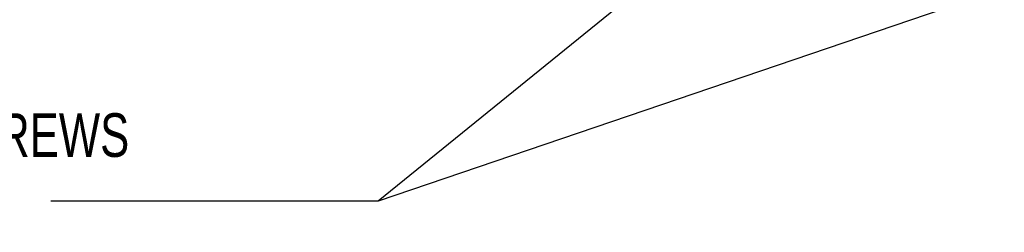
# Model space of a CAD drawing. Header units: millimetres. Extents: x 15 to 415, y 5 to 292.
# Tile 29 of 34: x 295 to 355, y 208 to 221. Entities that reach past the tile are written whole.
import ezdxf

# ---------------------------------------------------------------- set-up
doc = ezdxf.new("R2010")
doc.units = ezdxf.units.MM
doc.layers.add('THICCC', color=7, linetype='Continuous', lineweight=35)
doc.styles.add('SLDTEXTSTYLE0', font='TXT', dxfattribs={"width": 0.75})
doc.dimstyles.new('SLDDIMSTYLE6', dxfattribs={"dimtxt": 0.18, "dimasz": 3.302, "dimexe": 0, "dimexo": 0.0625, "dimgap": 0, "dimtad": 0, "dimtih": 1, "dimtoh": 1, "dimdec": 0, "dimrnd": 1e-09, "dimzin": 0, "dimdsep": 46, "dimtxsty": 'Standard', "dimsah": 1, "dimcen": 0.09, "dimadec": 0, "dimazin": 0, "dimtfac": 3.302, "dimtdec": 0, "dimtofl": 0, "dimtmove": 0, "dimatfit": 3, "dimfxl": 1, "dimfrac": 2, "dimtolj": 1, "dimtzin": 0, "dimarcsym": 0})

# ---------------------------------------------------------------- blocks, each defined once
blk = doc.blocks.new('SW_NOTE_0_6')
at = {"layer": 'THICCC', "color": 0, "char_height": 2.64583, "attachment_point": 1, "style": 'SLDTEXTSTYLE0'}
for s, insert in [('LOCKING RING:', (-27.223, 9.862)), ('TIGHTEN 2x M2 SCREWS', (-27.223, 5.334)), ('HEX KEY: 1.5MM', (-27.223, 0.806))]:
    blk.add_mtext(s, dxfattribs=dict(at, insert=insert))

msp = doc.modelspace()

# ---------------------------------------------------------------- block references
at = {"layer": 'THICCC'}
msp.add_blockref('SW_NOTE_0_6', (297.306, 209.797), dxfattribs=at)

# ---------------------------------------------------------------- leaders
for points in [[(358.669, 243.397), (317.199, 209.797), (297.306, 209.797)], [(397.358, 237.055), (317.199, 209.797), (297.306, 209.797)]]:
    msp.add_leader(points, dimstyle='SLDDIMSTYLE6', dxfattribs=at)

doc.saveas('drawing.dxf')
